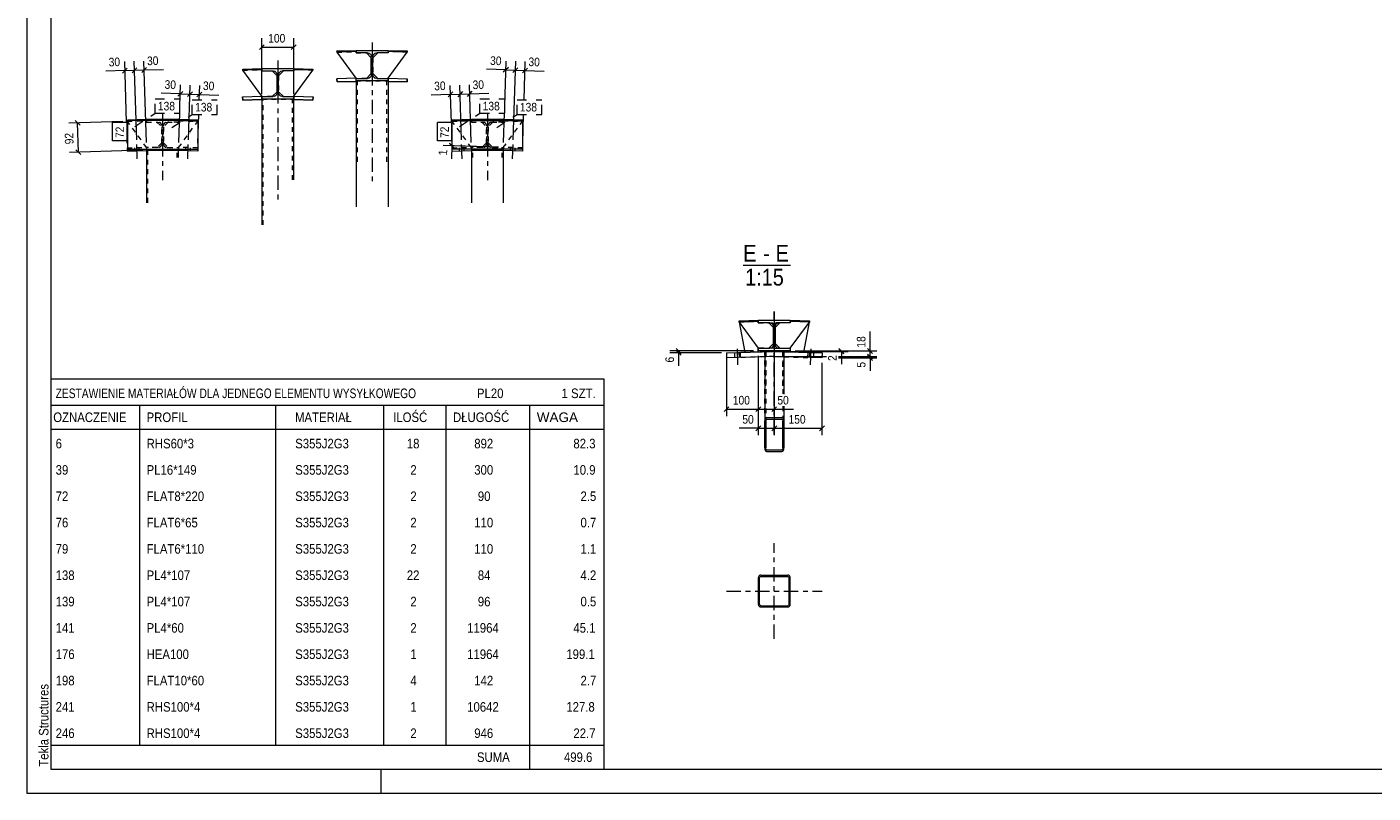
# Model space of a CAD drawing. Header units: millimetres. Extents: x 0 to 914, y 0 to 610.
# Tile 1 of 11: x 0 to 281, y 0 to 160. Entities that reach past the tile are written whole.
import ezdxf

# ---------------------------------------------------------------- set-up
doc = ezdxf.new("R2010")
doc.units = ezdxf.units.MM
for name, pattern in [('XKITLINE00', [0]), ('XKITLINE01', [4, 1, -1, 1, -1]), ('XKITLINE02', [4, 2, -2]), ('XKITLINE03', [6, 3, -1, 1, -1])]:
    doc.linetypes.add(name, pattern=pattern)
for name, color, linetype, lineweight in [('Arkusz rysunku', 3, 'Continuous', 0), ('Element', 2, 'Continuous', 0), ('Inny typ obiektu', 7, 'Continuous', 0), ('Wymiar', 4, 'Continuous', 0), ('Znak elementu', 2, 'Continuous', 0), ('Śruba', 3, 'Continuous', 0)]:
    doc.layers.add(name, color=color, linetype=linetype, lineweight=lineweight)
doc.styles.add('ARIAL', font='ARIAL.TTF')

msp = doc.modelspace()

# ---------------------------------------------------------------- linework, layer by layer
at = {"layer": 'Arkusz rysunku', "linetype": 'XKITLINE00', "lineweight": 0}
for p, q in [((0, 610), (0, 0)), ((5, 605), (5, 5)), ((5, 5), (909, 5)), ((74, 0), (74, 5)), ((0, 0), (914, 0))]:
    msp.add_line(p, q, dxfattribs=at)
at = {"layer": 'Element', "linetype": 'XKITLINE00', "lineweight": 0}
for p, q in [((64.77, 155.02), (68.77, 155.14)), ((64.77, 155.02), (68.77, 155.14)), ((64.78, 154.75), (64.77, 155.02)), ((64.78, 154.75), (64.77, 155.02)), ((68.78, 154.88), (64.78, 154.75)), ((68.78, 154.88), (64.78, 154.75)), ((68.74, 149.32), (64.78, 154.75)), ((68.77, 155.14), (68.78, 154.88)), ((68.77, 155.14), (68.78, 154.88)), ((68.78, 155.14), (75.44, 155.14)), ((68.78, 154.61), (68.78, 155.14)), ((68.78, 155.14), (75.44, 155.14)), ((68.78, 154.61), (68.78, 155.14)), ((75.44, 155.14), (75.44, 154.61)), ((75.44, 155.14), (75.44, 154.61)), ((75.44, 154.88), (75.45, 155.14)), ((75.44, 154.88), (75.45, 155.14)), ((79.44, 154.75), (75.44, 154.88)), ((79.44, 154.75), (75.44, 154.88)), ((75.45, 155.14), (79.45, 155.02)), ((75.45, 155.14), (79.45, 155.02)), ((75.48, 149.32), (79.44, 154.75)), ((79.45, 155.02), (79.44, 154.75)), ((79.45, 155.02), (79.44, 154.75)), ((71.14, 154.61), (68.78, 154.61)), ((71.14, 154.61), (68.78, 154.61)), ((70.94, 154.61), (71.94, 153.61)), ((71.14, 154.61), (71.45, 154.55)), ((71.14, 154.61), (71.45, 154.55)), ((71.88, 154.11), (71.94, 153.81)), ((71.88, 154.11), (71.94, 153.81)), ((71.94, 150.08), (71.94, 153.81)), ((71.94, 150.08), (71.94, 153.81)), ((73.28, 154.61), (72.28, 153.61)), ((72.28, 153.81), (72.34, 154.11)), ((72.28, 153.81), (72.34, 154.11)), ((72.28, 150.08), (72.28, 153.81)), ((72.28, 150.08), (72.28, 153.81)), ((72.77, 154.55), (73.08, 154.61)), ((72.77, 154.55), (73.08, 154.61)), ((75.44, 154.61), (73.08, 154.61)), ((75.44, 154.61), (73.08, 154.61)), ((45.07, 151.24), (49.07, 151.36)), ((45.07, 151.24), (49.07, 151.36)), ((45.08, 150.97), (45.07, 151.24)), ((45.08, 150.97), (45.07, 151.24)), ((49.08, 151.1), (45.08, 150.97)), ((49.08, 151.1), (45.08, 150.97)), ((49.04, 145.54), (45.08, 150.97)), ((49.07, 151.36), (49.08, 151.1)), ((49.07, 151.36), (49.08, 151.1)), ((49.08, 150.83), (49.08, 151.36)), ((49.08, 151.36), (55.74, 151.36)), ((49.08, 150.83), (49.08, 151.36)), ((49.08, 151.36), (55.74, 151.36)), ((49.08, 150.83), (51.44, 150.83)), ((49.08, 150.83), (51.44, 150.83)), ((51.24, 150.83), (52.24, 149.83)), ((51.44, 150.83), (51.75, 150.77)), ((51.44, 150.83), (51.75, 150.77)), ((52.18, 150.34), (52.24, 150.03)), ((52.18, 150.34), (52.24, 150.03)), ((52.24, 146.3), (52.24, 150.03)), ((52.24, 146.3), (52.24, 150.03)), ((53.58, 150.83), (52.58, 149.83)), ((52.58, 150.03), (52.64, 150.34)), ((52.58, 150.03), (52.64, 150.34)), ((52.58, 146.3), (52.58, 150.03)), ((52.58, 146.3), (52.58, 150.03)), ((53.07, 150.77), (53.38, 150.83)), ((53.07, 150.77), (53.38, 150.83)), ((55.74, 150.83), (53.38, 150.83)), ((55.74, 150.83), (53.38, 150.83)), ((55.74, 151.36), (55.74, 150.83)), ((55.74, 151.36), (55.74, 150.83)), ((55.74, 151.1), (55.75, 151.36)), ((55.74, 151.1), (55.75, 151.36)), ((59.74, 150.97), (55.74, 151.1)), ((59.74, 150.97), (55.74, 151.1)), ((55.75, 151.36), (59.75, 151.24)), ((55.75, 151.36), (59.75, 151.24)), ((55.78, 145.54), (59.74, 150.97)), ((59.75, 151.24), (59.74, 150.97)), ((59.75, 151.24), (59.74, 150.97)), ((68.76, 149.32), (64.76, 149.2)), ((68.76, 149.32), (64.76, 149.2)), ((64.76, 149.2), (64.78, 148.53)), ((64.78, 148.53), (64.76, 149.2)), ((68.78, 148.65), (68.76, 149.32)), ((68.78, 148.65), (68.76, 149.32)), ((68.78, 149.28), (68.76, 149.3)), ((68.78, 148.74), (68.78, 149.28)), ((68.78, 149.28), (71.14, 149.28)), ((68.78, 148.74), (68.78, 149.28)), ((68.78, 149.28), (71.14, 149.28)), ((71.94, 150.28), (70.94, 149.28)), ((71.45, 149.34), (71.14, 149.28)), ((71.45, 149.34), (71.14, 149.28)), ((71.94, 150.08), (71.88, 149.77)), ((71.94, 150.08), (71.88, 149.77)), ((72.28, 150.28), (73.28, 149.28)), ((72.34, 149.77), (72.28, 150.08)), ((72.34, 149.77), (72.28, 150.08)), ((73.08, 149.28), (72.77, 149.34)), ((73.08, 149.28), (72.77, 149.34)), ((73.08, 149.28), (75.44, 149.28)), ((73.08, 149.28), (75.44, 149.28)), ((75.44, 148.65), (75.46, 149.32)), ((75.44, 148.65), (75.46, 149.32)), ((75.44, 149.28), (75.46, 149.3)), ((75.44, 149.28), (75.44, 148.74)), ((75.44, 149.28), (75.44, 148.74)), ((75.46, 149.32), (79.46, 149.2)), ((75.46, 149.32), (79.46, 149.2)), ((79.46, 149.2), (79.44, 148.53)), ((79.44, 148.53), (79.46, 149.2)), ((52.24, 146.5), (51.24, 145.5)), ((52.24, 146.3), (52.18, 145.99)), ((52.24, 146.3), (52.18, 145.99)), ((52.58, 146.5), (53.58, 145.5)), ((52.64, 145.99), (52.58, 146.3)), ((52.64, 145.99), (52.58, 146.3)), ((68.78, 148.65), (64.78, 148.53)), ((64.78, 148.53), (68.78, 148.65)), ((75.44, 148.74), (68.78, 148.74)), ((75.44, 148.74), (68.78, 148.74)), ((68.78, 148.65), (68.78, 122.44)), ((79.44, 148.53), (75.44, 148.65)), ((75.44, 148.65), (79.44, 148.53)), ((75.44, 148.65), (75.44, 122.44)), ((45.06, 145.42), (49.06, 145.54)), ((45.06, 145.42), (49.06, 145.54)), ((45.08, 144.75), (45.06, 145.42)), ((45.06, 145.42), (45.08, 144.75)), ((49.08, 144.88), (45.08, 144.75)), ((45.08, 144.75), (49.08, 144.88)), ((49.06, 145.54), (49.08, 144.88)), ((49.08, 144.88), (49.06, 145.54)), ((49.08, 145.5), (49.06, 145.52)), ((49.06, 144.88), (49.06, 118.66)), ((49.08, 144.96), (49.08, 145.5)), ((49.08, 145.5), (51.44, 145.5)), ((49.08, 144.96), (49.08, 145.5)), ((49.08, 145.5), (51.44, 145.5)), ((55.74, 144.96), (49.08, 144.96)), ((55.74, 144.96), (49.08, 144.96)), ((49.08, 144.96), (49.08, 144.96)), ((51.75, 145.56), (51.44, 145.5)), ((51.75, 145.56), (51.44, 145.5)), ((53.38, 145.5), (53.07, 145.56)), ((53.38, 145.5), (53.07, 145.56)), ((53.38, 145.5), (55.74, 145.5)), ((53.38, 145.5), (55.74, 145.5)), ((55.73, 128.1), (55.73, 144.96)), ((55.74, 144.88), (55.76, 145.54)), ((55.74, 144.88), (55.76, 145.54)), ((55.74, 145.5), (55.76, 145.52)), ((55.74, 145.5), (55.74, 144.96)), ((55.74, 145.5), (55.74, 144.96)), ((59.74, 144.75), (55.74, 144.88)), ((55.74, 144.88), (59.74, 144.75)), ((55.76, 145.54), (59.76, 145.42)), ((55.76, 145.54), (59.76, 145.42)), ((59.76, 145.42), (59.74, 144.75)), ((59.74, 144.75), (59.76, 145.42)), ((25, 140.7), (21, 140.57)), ((25, 140.5), (25, 140.7)), ((31.67, 140.7), (25.01, 140.7)), ((25.01, 140.7), (25.01, 140.5)), ((31.67, 140.7), (31.67, 140.5)), ((31.68, 140.5), (31.68, 140.7)), ((35.68, 140.57), (31.68, 140.7)), ((92.84, 140.7), (88.84, 140.57)), ((92.84, 140.5), (92.84, 140.7)), ((99.51, 140.7), (92.85, 140.7)), ((92.85, 140.7), (92.85, 140.5)), ((99.51, 140.7), (99.51, 140.5)), ((99.51, 140.5), (99.52, 140.7)), ((103.52, 140.57), (99.52, 140.7)), ((21.01, 140.36), (21, 140.57)), ((35.67, 140.5), (21.01, 140.5)), ((21.01, 140.5), (21.01, 134.5)), ((35.67, 140.36), (35.68, 140.57)), ((35.67, 140.5), (35.67, 134.5)), ((88.85, 140.36), (88.84, 140.57)), ((88.85, 140.5), (103.51, 140.5)), ((88.85, 134.5), (88.85, 140.5)), ((103.51, 140.36), (103.52, 140.57)), ((103.51, 140.5), (103.51, 134.5)), ((20.99, 134.75), (21.01, 134.75)), ((21.01, 134.09), (20.99, 134.75)), ((21.01, 134.5), (35.67, 134.5)), ((21.01, 134.09), (25.01, 134.21)), ((24.99, 134.21), (24.99, 123.3)), ((25, 134.5), (25.01, 134.21)), ((25.01, 134.5), (25.01, 134.3)), ((25.01, 134.3), (31.67, 134.3)), ((25.01, 134.3), (25.01, 134.3)), ((31.66, 132.74), (31.66, 134.3)), ((31.68, 134.5), (31.67, 134.21)), ((31.67, 134.5), (31.67, 134.3)), ((35.67, 134.09), (31.67, 134.21)), ((35.69, 134.75), (35.67, 134.75)), ((35.69, 134.75), (35.67, 134.09)), ((88.83, 134.75), (88.85, 134.75)), ((88.85, 134.09), (88.83, 134.75)), ((103.51, 134.5), (88.85, 134.5)), ((88.85, 134.09), (92.85, 134.21)), ((92.84, 134.5), (92.85, 134.21)), ((92.85, 134.5), (92.85, 134.3)), ((92.85, 134.3), (99.51, 134.3)), ((92.85, 134.21), (92.85, 123.3)), ((99.52, 134.5), (99.51, 134.21)), ((99.51, 134.5), (99.51, 134.3)), ((103.51, 134.09), (99.51, 134.21)), ((99.51, 134.21), (99.51, 123.3)), ((103.53, 134.75), (103.51, 134.75)), ((103.53, 134.75), (103.51, 134.09)), ((148.78, 98.64), (152.77, 98.76)), ((148.78, 98.64), (152.77, 98.76)), ((148.79, 98.37), (148.78, 98.64)), ((148.79, 98.37), (148.78, 98.64)), ((152.78, 98.5), (148.79, 98.37)), ((152.78, 98.5), (148.79, 98.37)), ((152.77, 98.76), (152.78, 98.5)), ((152.77, 98.76), (152.78, 98.5)), ((152.78, 98.76), (159.45, 98.76)), ((152.78, 98.23), (152.78, 98.76)), ((152.78, 98.76), (159.45, 98.76)), ((152.78, 98.23), (152.78, 98.76)), ((159.45, 98.76), (159.45, 98.23)), ((159.45, 98.76), (159.45, 98.23)), ((159.45, 98.5), (159.46, 98.76)), ((159.45, 98.5), (159.46, 98.76)), ((163.45, 98.37), (159.45, 98.5)), ((163.45, 98.37), (159.45, 98.5)), ((159.46, 98.76), (163.46, 98.64)), ((159.46, 98.76), (163.46, 98.64)), ((163.46, 98.64), (163.45, 98.37)), ((163.46, 98.64), (163.45, 98.37)), ((148.79, 98.37), (152.78, 92.9)), ((148.79, 98.37), (149.94, 92.07)), ((155.15, 98.23), (152.78, 98.23)), ((155.15, 98.23), (152.78, 98.23)), ((154.95, 98.23), (155.95, 97.23)), ((155.15, 98.23), (155.46, 98.17)), ((155.15, 98.23), (155.46, 98.17)), ((155.89, 97.74), (155.95, 97.43)), ((155.89, 97.74), (155.95, 97.43)), ((155.95, 93.7), (155.95, 97.43)), ((155.95, 93.7), (155.95, 97.43)), ((157.28, 98.23), (156.28, 97.23)), ((156.28, 97.43), (156.34, 97.74)), ((156.28, 97.43), (156.34, 97.74)), ((156.28, 93.7), (156.28, 97.43)), ((156.28, 93.7), (156.28, 97.43)), ((156.78, 98.17), (157.08, 98.23)), ((156.78, 98.17), (157.08, 98.23)), ((159.45, 98.23), (157.08, 98.23)), ((159.45, 98.23), (157.08, 98.23)), ((159.45, 92.9), (163.45, 98.37)), ((162.29, 92.07), (163.45, 98.37)), ((152.78, 92.36), (152.78, 92.9)), ((152.78, 92.9), (155.15, 92.9)), ((152.78, 92.36), (152.78, 92.9)), ((152.78, 92.9), (155.15, 92.9)), ((155.95, 93.9), (154.95, 92.9)), ((155.46, 92.96), (155.15, 92.9)), ((155.46, 92.96), (155.15, 92.9)), ((155.95, 93.7), (155.89, 93.39)), ((155.95, 93.7), (155.89, 93.39)), ((156.28, 93.9), (157.28, 92.9)), ((156.34, 93.39), (156.28, 93.7)), ((156.34, 93.39), (156.28, 93.7)), ((157.08, 92.9), (156.78, 92.96)), ((157.08, 92.9), (156.78, 92.96)), ((157.08, 92.9), (159.45, 92.9)), ((157.08, 92.9), (159.45, 92.9)), ((159.45, 92.9), (159.45, 92.36)), ((159.45, 92.9), (159.45, 92.36)), ((146.12, 91.95), (156.08, 92.26)), ((146.12, 91.95), (146.16, 90.88)), ((156.12, 91.2), (146.16, 90.88)), ((148.82, 90.97), (148.79, 92.03)), ((152.78, 92.16), (152.78, 92.36)), ((159.45, 92.36), (152.78, 92.36)), ((159.45, 92.36), (152.78, 92.36)), ((154.12, 92.36), (154.12, 92.2)), ((154.12, 91.13), (154.12, 72.08)), ((156.08, 92.26), (156.12, 91.2)), ((156.12, 91.2), (156.15, 92.26)), ((166.08, 90.88), (156.12, 91.2)), ((156.15, 92.26), (166.11, 91.95)), ((158.12, 92.36), (158.12, 92.2)), ((158.12, 91.13), (158.12, 83.32)), ((159.45, 92.16), (159.45, 92.36)), ((163.45, 92.03), (163.41, 90.97)), ((166.11, 91.95), (166.08, 90.88)), ((158.12, 80.8), (158.12, 72.08)), ((154.15, 78.02), (154.12, 77.75)), ((154.15, 78.02), (154.12, 77.75)), ((154.12, 72.08), (154.12, 77.75)), ((154.32, 77.75), (154.34, 77.88)), ((154.32, 77.75), (154.34, 77.88)), ((154.32, 77.75), (154.32, 72.08)), ((154.32, 72.08), (154.32, 77.75)), ((154.34, 77.88), (154.38, 78)), ((154.34, 77.88), (154.38, 78)), ((154.52, 78.46), (154.37, 78.4)), ((154.52, 78.46), (154.37, 78.4)), ((154.38, 78), (154.44, 78.08)), ((154.38, 78), (154.44, 78.08)), ((154.44, 78.08), (154.52, 78.1)), ((154.44, 78.08), (154.52, 78.1)), ((154.52, 78.46), (157.72, 78.46)), ((154.52, 78.46), (157.72, 78.46)), ((154.52, 78.1), (157.72, 78.1)), ((154.52, 78.1), (157.72, 78.1)), ((157.87, 78.4), (157.72, 78.46)), ((157.87, 78.4), (157.72, 78.46)), ((157.72, 78.1), (157.8, 78.08)), ((157.72, 78.1), (157.8, 78.08)), ((157.8, 78.08), (157.86, 78)), ((157.8, 78.08), (157.86, 78)), ((157.86, 78), (157.9, 77.88)), ((157.86, 78), (157.9, 77.88)), ((157.9, 77.88), (157.92, 77.75)), ((157.9, 77.88), (157.92, 77.75)), ((157.92, 77.75), (157.92, 72.08)), ((157.92, 72.08), (157.92, 77.75)), ((158.12, 77.75), (158.09, 78.02)), ((158.12, 77.75), (158.09, 78.02)), ((158.12, 72.08), (158.12, 77.75)), ((154.12, 72.08), (154.15, 71.81)), ((154.12, 72.08), (154.15, 71.81)), ((154.34, 71.95), (154.32, 72.08)), ((154.34, 71.95), (154.32, 72.08)), ((154.38, 71.83), (154.34, 71.95)), ((154.38, 71.83), (154.34, 71.95)), ((154.37, 71.43), (154.52, 71.37)), ((154.37, 71.43), (154.52, 71.37)), ((154.44, 71.76), (154.38, 71.83)), ((154.44, 71.76), (154.38, 71.83)), ((154.52, 71.73), (154.44, 71.76)), ((154.52, 71.73), (154.44, 71.76)), ((154.52, 71.73), (157.72, 71.73)), ((154.52, 71.73), (157.72, 71.73)), ((154.52, 71.37), (157.72, 71.37)), ((154.52, 71.37), (157.72, 71.37)), ((157.8, 71.76), (157.72, 71.73)), ((157.8, 71.76), (157.72, 71.73)), ((157.72, 71.37), (157.87, 71.43)), ((157.72, 71.37), (157.87, 71.43)), ((157.86, 71.83), (157.8, 71.76)), ((157.86, 71.83), (157.8, 71.76)), ((157.9, 71.95), (157.86, 71.83)), ((157.9, 71.95), (157.86, 71.83)), ((157.92, 72.08), (157.9, 71.95)), ((157.92, 72.08), (157.9, 71.95)), ((158.09, 71.81), (158.12, 72.08)), ((158.09, 71.81), (158.12, 72.08)), ((152.83, 45.2), (152.79, 45)), ((152.83, 45.2), (152.79, 45)), ((152.79, 39.4), (152.79, 45)), ((152.79, 39.4), (152.79, 45)), ((153.05, 45), (153.07, 45.1)), ((153.05, 45), (153.07, 45.1)), ((153.05, 39.4), (153.05, 45)), ((153.05, 39.4), (153.05, 45)), ((153.07, 45.1), (153.13, 45.19)), ((153.07, 45.1), (153.13, 45.19)), ((153.32, 45.53), (153.12, 45.49)), ((153.32, 45.53), (153.12, 45.49)), ((153.13, 45.19), (153.22, 45.25)), ((153.13, 45.19), (153.22, 45.25)), ((153.22, 45.25), (153.32, 45.27)), ((153.22, 45.25), (153.32, 45.27)), ((153.32, 45.53), (158.92, 45.53)), ((153.32, 45.53), (158.92, 45.53)), ((153.32, 45.27), (158.92, 45.27)), ((153.32, 45.27), (158.92, 45.27)), ((159.12, 45.49), (158.92, 45.53)), ((159.12, 45.49), (158.92, 45.53)), ((158.92, 45.27), (159.02, 45.25)), ((158.92, 45.27), (159.02, 45.25)), ((159.02, 45.25), (159.11, 45.19)), ((159.02, 45.25), (159.11, 45.19)), ((159.11, 45.19), (159.17, 45.1)), ((159.11, 45.19), (159.17, 45.1)), ((159.17, 45.1), (159.19, 45)), ((159.17, 45.1), (159.19, 45)), ((159.19, 39.4), (159.19, 45)), ((159.19, 39.4), (159.19, 45)), ((159.45, 45), (159.41, 45.2)), ((159.45, 45), (159.41, 45.2)), ((159.45, 39.4), (159.45, 45)), ((159.45, 39.4), (159.45, 45)), ((152.79, 39.4), (152.83, 39.2)), ((152.79, 39.4), (152.83, 39.2)), ((153.07, 39.3), (153.05, 39.4)), ((153.07, 39.3), (153.05, 39.4)), ((159.19, 39.4), (159.17, 39.3)), ((159.19, 39.4), (159.17, 39.3)), ((159.41, 39.2), (159.45, 39.4)), ((159.41, 39.2), (159.45, 39.4)), ((153.13, 39.21), (153.07, 39.3)), ((153.13, 39.21), (153.07, 39.3)), ((153.12, 38.91), (153.32, 38.87)), ((153.12, 38.91), (153.32, 38.87)), ((153.22, 39.15), (153.13, 39.21)), ((153.22, 39.15), (153.13, 39.21)), ((153.32, 39.13), (153.22, 39.15)), ((153.32, 39.13), (153.22, 39.15)), ((153.32, 39.13), (158.92, 39.13)), ((153.32, 39.13), (158.92, 39.13)), ((153.32, 38.87), (158.92, 38.87)), ((153.32, 38.87), (158.92, 38.87)), ((159.02, 39.15), (158.92, 39.13)), ((159.02, 39.15), (158.92, 39.13)), ((158.92, 38.87), (159.12, 38.91)), ((158.92, 38.87), (159.12, 38.91)), ((159.11, 39.21), (159.02, 39.15)), ((159.11, 39.21), (159.02, 39.15)), ((159.17, 39.3), (159.11, 39.21)), ((159.17, 39.3), (159.11, 39.21))]:
    msp.add_line(p, q, dxfattribs=at)
at = {"layer": 'Element', "linetype": 'XKITLINE01', "lineweight": 0}
for p, q in [((64.78, 154.75), (68.78, 154.88)), ((68.78, 154.88), (68.78, 154.61)), ((79.44, 154.75), (75.44, 154.88)), ((75.44, 154.88), (75.44, 154.61)), ((68.78, 154.61), (70.94, 154.61)), ((71.94, 153.61), (71.94, 150.28)), ((72.28, 153.61), (72.28, 150.28)), ((75.44, 154.61), (73.28, 154.61)), ((45.08, 150.97), (49.08, 151.1)), ((49.08, 151.1), (49.08, 150.83)), ((49.08, 150.83), (51.24, 150.83)), ((52.24, 149.83), (52.24, 146.5)), ((52.58, 149.83), (52.58, 146.5)), ((55.74, 150.83), (53.58, 150.83)), ((59.74, 150.97), (55.74, 151.1)), ((55.74, 151.1), (55.74, 150.83)), ((68.78, 149.28), (68.74, 149.32)), ((68.76, 149.3), (68.74, 149.32)), ((70.94, 149.28), (68.78, 149.28)), ((73.28, 149.28), (75.44, 149.28)), ((75.44, 149.28), (75.48, 149.32)), ((75.46, 149.3), (75.48, 149.32)), ((68.78, 148.74), (75.44, 148.74)), ((68.78, 148.74), (68.78, 148.74)), ((68.78, 148.74), (68.78, 148.65)), ((69.04, 131.88), (69.04, 148.74)), ((69.04, 148.74), (69.04, 148.74)), ((75.18, 131.88), (75.18, 148.74)), ((75.18, 148.74), (75.18, 148.74)), ((75.4, 148.74), (75.29, 148.74)), ((75.44, 148.74), (75.4, 148.74)), ((75.44, 148.74), (75.44, 148.74)), ((75.44, 148.74), (75.44, 148.65)), ((49.08, 145.5), (49.04, 145.54)), ((49.06, 145.52), (49.04, 145.54)), ((49.06, 144.96), (49.06, 144.96)), ((49.06, 144.96), (49.06, 144.88)), ((49.06, 144.96), (49.1, 144.96)), ((49.06, 144.96), (49.08, 144.96)), ((51.24, 145.5), (49.08, 145.5)), ((49.08, 144.96), (55.72, 144.96)), ((49.33, 118.66), (49.32, 144.96)), ((49.32, 144.96), (49.33, 144.96)), ((53.58, 145.5), (55.74, 145.5)), ((55.46, 128.1), (55.46, 144.96)), ((55.46, 144.96), (55.46, 144.96)), ((55.69, 144.96), (55.57, 144.96)), ((55.73, 144.96), (55.69, 144.96)), ((55.72, 144.96), (55.73, 144.96)), ((55.74, 145.5), (55.78, 145.54)), ((55.76, 145.52), (55.78, 145.54)), ((21.01, 140.31), (25.01, 140.43)), ((21.01, 140.31), (25.01, 140.43)), ((21.01, 140.31), (21.01, 140.36)), ((25.01, 134.83), (21.01, 140.31)), ((25.01, 140.43), (25, 140.5)), ((25.01, 140.5), (25.01, 140.17)), ((25.01, 140.43), (25.01, 140.17)), ((25.01, 140.17), (27.17, 140.17)), ((25.01, 140.17), (27.37, 140.17)), ((27.17, 140.17), (28.17, 139.17)), ((27.37, 140.17), (27.68, 140.1)), ((28.11, 139.67), (28.17, 139.37)), ((28.17, 135.63), (28.17, 139.37)), ((28.17, 139.17), (28.17, 135.83)), ((29.51, 140.17), (28.51, 139.17)), ((28.51, 139.37), (28.57, 139.67)), ((28.51, 135.63), (28.51, 139.37)), ((28.51, 139.17), (28.51, 135.83)), ((29, 140.1), (29.31, 140.17)), ((29.31, 140.17), (31.67, 140.17)), ((31.67, 140.17), (29.51, 140.17)), ((31.67, 140.5), (31.67, 140.17)), ((31.67, 140.43), (31.68, 140.5)), ((35.67, 140.31), (31.67, 140.43)), ((31.67, 140.43), (31.67, 140.17)), ((31.67, 140.43), (35.67, 140.31)), ((31.67, 134.83), (35.67, 140.31)), ((35.67, 140.31), (35.67, 140.36)), ((88.85, 140.31), (92.85, 140.43)), ((88.85, 140.31), (92.85, 140.43)), ((88.85, 140.31), (88.85, 140.36)), ((92.85, 134.83), (88.85, 140.31)), ((92.85, 140.43), (92.84, 140.5)), ((92.85, 140.5), (92.85, 140.17)), ((92.85, 140.43), (92.85, 140.17)), ((92.85, 140.17), (95.01, 140.17)), ((92.85, 140.17), (95.21, 140.17)), ((95.01, 140.17), (96.01, 139.17)), ((95.21, 140.17), (95.52, 140.11)), ((95.95, 139.67), (96.01, 139.37)), ((96.01, 135.63), (96.01, 139.37)), ((96.01, 139.17), (96.01, 135.83)), ((97.35, 140.17), (96.35, 139.17)), ((96.35, 139.37), (96.41, 139.67)), ((96.35, 135.63), (96.35, 139.37)), ((96.35, 139.17), (96.35, 135.83)), ((96.84, 140.11), (97.15, 140.17)), ((97.15, 140.17), (99.51, 140.17)), ((99.51, 140.17), (97.35, 140.17)), ((99.51, 140.5), (99.51, 140.17)), ((99.51, 140.43), (99.51, 140.5)), ((103.51, 140.31), (99.51, 140.43)), ((99.51, 140.43), (99.51, 140.17)), ((99.51, 140.43), (103.51, 140.31)), ((99.51, 134.83), (103.51, 140.31)), ((103.51, 140.31), (103.51, 140.36)), ((28.17, 135.83), (27.17, 134.83)), ((28.17, 135.63), (28.11, 135.33)), ((28.51, 135.83), (29.51, 134.83)), ((28.57, 135.33), (28.51, 135.63)), ((96.01, 135.83), (95.01, 134.83)), ((96.01, 135.63), (95.95, 135.33)), ((96.35, 135.83), (97.35, 134.83)), ((96.41, 135.33), (96.35, 135.63)), ((21.01, 134.75), (24.99, 134.88)), ((24.99, 134.88), (25, 134.5)), ((24.99, 134.3), (24.99, 134.3)), ((24.99, 134.3), (24.99, 134.21)), ((24.99, 134.3), (25.03, 134.3)), ((24.99, 134.3), (25.01, 134.3)), ((27.17, 134.83), (25.01, 134.83)), ((27.37, 134.83), (25.01, 134.83)), ((25.01, 134.83), (25.01, 134.5)), ((25.01, 134.3), (31.65, 134.3)), ((25.26, 123.3), (25.25, 134.3)), ((25.25, 134.3), (25.26, 134.3)), ((27.68, 134.89), (27.37, 134.83)), ((29.31, 134.83), (29, 134.89)), ((29.31, 134.83), (31.67, 134.83)), ((29.51, 134.83), (31.67, 134.83)), ((31.39, 132.74), (31.39, 134.3)), ((31.39, 134.3), (31.39, 134.3)), ((31.62, 134.3), (31.5, 134.3)), ((31.66, 134.3), (31.62, 134.3)), ((31.65, 134.3), (31.66, 134.3)), ((31.67, 134.83), (31.71, 134.88)), ((31.67, 134.83), (31.67, 134.5)), ((31.69, 134.88), (31.68, 134.5)), ((35.67, 134.75), (31.69, 134.88)), ((88.85, 134.75), (92.83, 134.88)), ((92.83, 134.88), (92.84, 134.5)), ((95.01, 134.83), (92.85, 134.83)), ((95.21, 134.83), (92.85, 134.83)), ((92.85, 134.83), (92.85, 134.5)), ((92.85, 134.3), (99.51, 134.3)), ((92.85, 134.3), (92.85, 134.3)), ((92.85, 134.3), (92.85, 134.21)), ((93.11, 132.74), (93.11, 134.3)), ((93.11, 134.3), (93.11, 134.3)), ((95.52, 134.89), (95.21, 134.83)), ((97.15, 134.83), (96.84, 134.89)), ((97.15, 134.83), (99.51, 134.83)), ((97.35, 134.83), (99.51, 134.83)), ((99.25, 132.74), (99.25, 134.3)), ((99.25, 134.3), (99.25, 134.3)), ((99.47, 134.3), (99.36, 134.3)), ((99.51, 134.3), (99.47, 134.3)), ((99.51, 134.83), (99.55, 134.88)), ((99.51, 134.83), (99.51, 134.5)), ((99.51, 134.3), (99.51, 134.3)), ((99.51, 134.3), (99.51, 134.21)), ((99.53, 134.88), (99.52, 134.5)), ((103.51, 134.75), (99.53, 134.88)), ((148.79, 98.37), (152.78, 98.5)), ((148.79, 98.37), (152.78, 98.5)), ((152.78, 98.5), (152.78, 98.23)), ((152.78, 98.5), (152.78, 98.23)), ((163.45, 98.37), (159.45, 98.5)), ((159.45, 98.5), (159.45, 98.23)), ((163.45, 98.37), (159.45, 98.5)), ((159.45, 98.5), (159.45, 98.23)), ((152.78, 98.23), (154.95, 98.23)), ((152.78, 98.23), (155.95, 98.23)), ((155.95, 98.23), (155.95, 92.9)), ((155.95, 97.23), (155.95, 93.9)), ((159.45, 98.23), (156.28, 98.23)), ((156.28, 98.23), (156.28, 92.9)), ((156.28, 97.23), (156.28, 93.9)), ((159.45, 98.23), (157.28, 98.23)), ((152.78, 92.9), (154.95, 92.9)), ((155.95, 92.9), (152.78, 92.9)), ((152.78, 92.9), (152.78, 92.36)), ((156.28, 92.9), (159.45, 92.9)), ((157.28, 92.9), (159.45, 92.9)), ((159.45, 92.9), (159.45, 92.16)), ((156.08, 92.26), (148.79, 92.03)), ((156.12, 91.2), (148.82, 90.97)), ((149.94, 92.07), (152.78, 92.16)), ((158.12, 92.36), (154.12, 92.36)), ((154.12, 92.36), (158.12, 92.36)), ((154.12, 79.38), (154.12, 92.36)), ((154.12, 92.2), (154.12, 91.13)), ((154.32, 92.36), (154.32, 77.75)), ((154.32, 85.05), (154.32, 92.36)), ((156.12, 91.2), (163.41, 90.97)), ((156.15, 92.26), (163.45, 92.03)), ((157.92, 92.36), (157.92, 83.32)), ((157.92, 85.05), (157.92, 92.36)), ((158.12, 92.36), (158.12, 83.32)), ((158.12, 92.2), (158.12, 91.13)), ((159.45, 92.16), (162.29, 92.07)), ((157.92, 80.8), (157.92, 77.75)), ((158.12, 80.8), (158.12, 79.38))]:
    msp.add_line(p, q, dxfattribs=at)
at = {"layer": 'Element', "linetype": 'XKITLINE03', "lineweight": 0}
for p, q in [((72.11, 156.79), (72.11, 127.16)), ((52.39, 153.01), (52.4, 123.38)), ((72.11, 151.94), (72.11, 151.94)), ((52.41, 148.16), (52.41, 148.16)), ((28.32, 141.99), (28.32, 128.02)), ((96.18, 141.99), (96.18, 128.02)), ((28.34, 137.5), (28.34, 137.5)), ((96.18, 137.5), (96.18, 137.5)), ((156.12, 74.92), (156.12, 100.62)), ((156.12, 100.62), (156.12, 82.21)), ((156.12, 95.56), (156.12, 95.56)), ((156.12, 32.2), (156.12, 52.2)), ((146.12, 42.2), (166.12, 42.2))]:
    msp.add_line(p, q, dxfattribs=at)
at = {"layer": 'Element', "linetype": 'XKITLINE00', "lineweight": 0}
for centre, radius, start, end in [((71.14, 153.81), 0.8, 22.5, 67.5), ((71.14, 153.81), 0.8, 22.5, 67.5), ((73.08, 153.81), 0.8, 112.5, 157.5), ((73.08, 153.81), 0.8, 112.5, 157.5), ((51.44, 150.03), 0.8, 22.5, 67.5), ((51.44, 150.03), 0.8, 22.5, 67.5), ((53.38, 150.03), 0.8, 112.5, 157.5), ((53.38, 150.03), 0.8, 112.5, 157.5), ((71.14, 150.08), 0.8, 292.5, 337.5), ((71.14, 150.08), 0.8, 292.5, 337.5), ((73.08, 150.08), 0.8, 202.5, 247.5), ((73.08, 150.08), 0.8, 202.5, 247.5), ((51.44, 146.3), 0.8, 292.5, 337.5), ((51.44, 146.3), 0.8, 292.5, 337.5), ((53.38, 146.3), 0.8, 202.5, 247.5), ((53.38, 146.3), 0.8, 202.5, 247.5), ((155.15, 97.43), 0.8, 22.5, 67.5), ((155.15, 97.43), 0.8, 22.5, 67.5), ((157.08, 97.43), 0.8, 112.5, 157.5), ((157.08, 97.43), 0.8, 112.5, 157.5), ((155.15, 93.7), 0.8, 292.5, 337.5), ((155.15, 93.7), 0.8, 292.5, 337.5), ((157.08, 93.7), 0.8, 202.5, 247.5), ((157.08, 93.7), 0.8, 202.5, 247.5), ((154.8, 77.91), 0.658, 131.013, 170.0744), ((154.8, 77.91), 0.658, 131.013, 170.0744), ((157.44, 77.91), 0.658, 9.9249, 48.9862), ((157.44, 77.91), 0.658, 9.9249, 48.9862), ((154.8, 71.93), 0.658, 189.9249, 228.9862), ((154.8, 71.93), 0.658, 189.9249, 228.9862), ((157.44, 71.93), 0.658, 311.013, 350.0744), ((157.44, 71.93), 0.658, 311.013, 350.0744), ((153.32, 45), 0.533, 112.5, 157.5), ((153.32, 45), 0.533, 112.5, 157.5), ((158.92, 45), 0.533, 22.5, 67.5), ((158.92, 45), 0.533, 22.5, 67.5), ((153.32, 39.4), 0.533, 202.5, 247.5), ((153.32, 39.4), 0.533, 202.5, 247.5), ((158.92, 39.4), 0.533, 292.5, 337.5), ((158.92, 39.4), 0.533, 292.5, 337.5)]:
    msp.add_arc(centre, radius, start, end, dxfattribs=at)
at = {"layer": 'Element', "linetype": 'XKITLINE01', "lineweight": 0}
for centre, start, end in [((27.37, 139.37), 22.5, 67.5), ((29.31, 139.37), 112.5, 157.5), ((95.21, 139.37), 22.5, 67.5), ((97.15, 139.37), 112.5, 157.5), ((27.37, 135.63), 292.5, 337.5), ((29.31, 135.63), 202.5, 247.5), ((95.21, 135.63), 292.5, 337.5), ((97.15, 135.63), 202.5, 247.5)]:
    msp.add_arc(centre, 0.8, start, end, dxfattribs=at)
at = {"layer": 'Inny typ obiektu', "linetype": 'XKITLINE00', "lineweight": 0}
for p, q in [((149.62, 110.26), (159.5, 110.26)), ((5, 86.5), (5, 81)), ((5, 86.5), (120.5, 86.5)), ((120.5, 86.5), (120.5, 81)), ((5, 81), (5, 76)), ((5, 81), (120.5, 81)), ((23.5, 81), (23.5, 76)), ((52, 76), (52, 81)), ((74.5, 81), (74.5, 76)), ((87.5, 81), (87.5, 76)), ((105, 81), (105, 76)), ((120.5, 81), (120.5, 76)), ((5, 76), (120.5, 76)), ((5, 76), (5, 70.5)), ((23.5, 76), (23.5, 70.5)), ((52, 70.5), (52, 76)), ((74.5, 76), (74.5, 70.5)), ((87.5, 76), (87.5, 70.5)), ((105, 76), (105, 70.5)), ((120.5, 76), (120.5, 70.5)), ((5, 70.5), (5, 65)), ((23.5, 70.5), (23.5, 65)), ((52, 65), (52, 70.5)), ((74.5, 70.5), (74.5, 65)), ((87.5, 70.5), (87.5, 65)), ((105, 70.5), (105, 65)), ((120.5, 70.5), (120.5, 65)), ((5, 65), (5, 59.5)), ((23.5, 65), (23.5, 59.5)), ((52, 59.5), (52, 65)), ((74.5, 65), (74.5, 59.5)), ((87.5, 65), (87.5, 59.5)), ((105, 65), (105, 59.5)), ((120.5, 65), (120.5, 59.5)), ((5, 59.5), (5, 54)), ((23.5, 59.5), (23.5, 54)), ((52, 54), (52, 59.5)), ((74.5, 59.5), (74.5, 54)), ((87.5, 59.5), (87.5, 54)), ((105, 59.5), (105, 54)), ((120.5, 59.5), (120.5, 54)), ((5, 54), (5, 48.5)), ((23.5, 54), (23.5, 48.5)), ((52, 48.5), (52, 54)), ((74.5, 54), (74.5, 48.5)), ((87.5, 54), (87.5, 48.5)), ((105, 54), (105, 48.5)), ((120.5, 54), (120.5, 48.5)), ((5, 48.5), (5, 43)), ((23.5, 48.5), (23.5, 43)), ((52, 43), (52, 48.5)), ((74.5, 48.5), (74.5, 43)), ((87.5, 48.5), (87.5, 43)), ((105, 48.5), (105, 43)), ((120.5, 48.5), (120.5, 43)), ((5, 43), (5, 37.5)), ((23.5, 43), (23.5, 37.5)), ((52, 37.5), (52, 43)), ((74.5, 43), (74.5, 37.5)), ((87.5, 43), (87.5, 37.5)), ((105, 43), (105, 37.5)), ((120.5, 43), (120.5, 37.5)), ((5, 37.5), (5, 32)), ((23.5, 37.5), (23.5, 32)), ((52, 32), (52, 37.5)), ((74.5, 37.5), (74.5, 32)), ((87.5, 37.5), (87.5, 32)), ((105, 37.5), (105, 32)), ((120.5, 37.5), (120.5, 32)), ((5, 32), (5, 26.5)), ((23.5, 32), (23.5, 26.5)), ((52, 26.5), (52, 32)), ((74.5, 32), (74.5, 26.5)), ((87.5, 32), (87.5, 26.5)), ((105, 32), (105, 26.5)), ((120.5, 32), (120.5, 26.5)), ((5, 26.5), (5, 21)), ((23.5, 26.5), (23.5, 21)), ((52, 21), (52, 26.5)), ((74.5, 26.5), (74.5, 21)), ((87.5, 26.5), (87.5, 21)), ((105, 26.5), (105, 21)), ((120.5, 26.5), (120.5, 21)), ((5, 21), (5, 15.5)), ((23.5, 21), (23.5, 15.5)), ((52, 15.5), (52, 21)), ((74.5, 21), (74.5, 15.5)), ((87.5, 21), (87.5, 15.5)), ((105, 21), (105, 15.5)), ((120.5, 21), (120.5, 15.5)), ((5, 15.5), (5, 10)), ((23.5, 15.5), (23.5, 10)), ((52, 10), (52, 15.5)), ((74.5, 15.5), (74.5, 10)), ((87.5, 15.5), (87.5, 10)), ((105, 15.5), (105, 10)), ((120.5, 15.5), (120.5, 10)), ((5, 10), (5, 5)), ((5, 10), (120.5, 10)), ((105, 10), (105, 5)), ((120.5, 10), (120.5, 5)), ((5, 5), (120.5, 5))]:
    msp.add_line(p, q, dxfattribs=at)
at = {"layer": 'Wymiar', "linetype": 'XKITLINE00', "lineweight": 0}
for p, q in [((49.07, 145.96), (49.07, 157.66)), ((55.73, 145.96), (55.73, 157.66)), ((49.58, 156.31), (48.56, 155.29)), ((49.07, 155.8), (55.73, 155.8)), ((56.24, 156.31), (55.22, 155.29)), ((20.82, 140.1), (20.42, 152.78)), ((22.94, 136.45), (22.42, 152.85)), ((22.94, 136.45), (22.42, 152.85)), ((24.96, 135.88), (24.42, 152.91)), ((99.8, 143.58), (100.1, 152.91)), ((101.58, 136.45), (102.1, 152.85)), ((101.58, 136.45), (102.1, 152.85)), ((103.84, 144.77), (104.1, 152.78)), ((20.48, 150.92), (16.46, 150.8)), ((20.48, 150.92), (16.46, 150.8)), ((20.97, 151.45), (19.99, 150.4)), ((20.48, 150.92), (22.48, 150.99)), ((22.97, 151.51), (21.99, 150.46)), ((22.97, 151.51), (21.99, 150.46)), ((22.48, 150.99), (24.48, 151.05)), ((24.97, 151.57), (23.99, 150.52)), ((24.48, 151.05), (28.5, 151.17)), ((24.48, 151.05), (28.5, 151.17)), ((100.04, 151.05), (96.02, 151.18)), ((100.04, 151.05), (96.02, 151.18)), ((100.56, 151.54), (99.51, 150.56)), ((100.04, 151.05), (102.04, 150.99)), ((102.56, 151.48), (101.51, 150.49)), ((102.56, 151.48), (101.51, 150.49)), ((102.04, 150.99), (104.04, 150.92)), ((104.56, 151.42), (103.51, 150.43)), ((104.04, 150.92), (108.06, 150.8)), ((104.04, 150.92), (108.06, 150.8)), ((32.57, 146.54), (31.52, 145.56)), ((31.97, 143.58), (32.1, 147.91)), ((34.57, 146.48), (33.52, 145.5)), ((34.57, 146.48), (33.52, 145.5)), ((33.74, 136.45), (34.1, 147.85)), ((33.74, 136.45), (34.1, 147.85)), ((36.57, 146.42), (35.52, 145.43)), ((36, 144.77), (36.1, 147.78)), ((88.97, 146.45), (87.99, 145.4)), ((88.66, 140.1), (88.42, 147.79)), ((90.97, 146.51), (89.98, 145.46)), ((90.97, 146.51), (89.98, 145.46)), ((90.78, 136.45), (90.42, 147.85)), ((90.78, 136.45), (90.42, 147.85)), ((92.97, 146.58), (91.98, 145.53)), ((92.8, 135.88), (92.42, 147.91)), ((32.04, 146.05), (28.02, 146.18)), ((32.04, 146.05), (28.02, 146.18)), ((32.04, 146.05), (34.04, 145.99)), ((34.04, 145.99), (36.04, 145.93)), ((36.04, 145.93), (40.06, 145.8)), ((36.04, 145.93), (40.06, 145.8)), ((88.48, 145.93), (84.46, 145.8)), ((88.48, 145.93), (84.46, 145.8)), ((88.48, 145.93), (90.48, 145.99)), ((90.48, 145.99), (92.48, 146.05)), ((92.48, 146.05), (96.49, 146.18)), ((92.48, 146.05), (96.49, 146.18)), ((31.72, 135.88), (31.92, 141.99)), ((35.72, 135.75), (35.91, 141.77)), ((99.56, 135.88), (99.75, 141.99)), ((103.56, 135.75), (103.75, 141.77)), ((20.01, 140.28), (8.72, 139.92)), ((10.05, 140.47), (11.1, 139.49)), ((10.77, 133.85), (10.58, 139.98)), ((20.96, 135.75), (20.91, 137.4)), ((98.53, 134.91), (86.92, 135.27)), ((98.51, 134.86), (86.92, 135.23)), ((88.29, 135.74), (89.27, 134.69)), ((88.29, 135.69), (89.27, 134.65)), ((88.78, 135.17), (88.7, 132.49)), ((88.78, 135.17), (88.7, 132.49)), ((88.8, 135.75), (88.75, 137.4)), ((88.78, 135.17), (88.78, 135.22)), ((24.2, 134.27), (8.91, 133.79)), ((10.24, 134.34), (11.29, 133.35)), ((176.12, 92.36), (176.12, 96.38)), ((176.12, 92.36), (176.12, 96.38)), ((135.61, 92.87), (136.63, 91.85)), ((169.61, 92.87), (170.63, 91.85)), ((175.61, 92.87), (176.63, 91.85)), ((151.78, 92.36), (134.26, 92.36)), ((145.12, 91.95), (134.26, 91.95)), ((135.61, 92.46), (136.63, 91.44)), ((136.12, 91.95), (136.12, 92.36)), ((136.12, 91.95), (136.12, 89.27)), ((136.12, 91.95), (136.12, 89.27)), ((146.12, 90.95), (146.12, 78.76)), ((152.78, 91.36), (152.78, 74.76)), ((152.78, 91.36), (152.78, 78.76)), ((152.78, 91.36), (152.78, 78.76)), ((156.08, 91.26), (156.08, 78.76)), ((156.12, 90.2), (156.12, 74.76)), ((156.12, 90.2), (156.12, 74.76)), ((157.08, 92.26), (171.56, 92.26)), ((157.12, 91.2), (167, 91.2)), ((157.12, 91.2), (167, 91.2)), ((160.45, 92.36), (177.56, 92.36)), ((160.45, 92.36), (171.56, 92.36)), ((169.52, 91.2), (177.56, 91.2)), ((169.52, 91.2), (177.56, 91.2)), ((169.52, 90.88), (177.56, 90.88)), ((169.61, 92.77), (170.63, 91.75)), ((170.12, 92.26), (170.12, 92.36)), ((170.12, 92.26), (170.12, 89.58)), ((170.12, 92.26), (170.12, 89.58)), ((175.61, 91.71), (176.63, 90.69)), ((175.61, 91.71), (176.63, 90.69)), ((175.61, 91.39), (176.63, 90.38)), ((176.12, 91.2), (176.12, 92.36)), ((176.12, 90.88), (176.12, 91.2)), ((176.12, 90.88), (176.12, 88.2)), ((176.12, 90.88), (176.12, 88.2)), ((166.08, 89.88), (166.08, 74.76)), ((146.63, 80.71), (145.61, 79.69)), ((146.12, 80.2), (152.78, 80.2)), ((153.29, 80.71), (152.27, 79.69)), ((153.29, 80.71), (152.27, 79.69)), ((152.78, 80.2), (156.08, 80.2)), ((156.59, 80.71), (155.57, 79.69)), ((156.08, 80.2), (160.1, 80.2)), ((156.08, 80.2), (160.1, 80.2)), ((152.78, 76.2), (148.76, 76.2)), ((152.78, 76.2), (148.76, 76.2)), ((153.29, 76.71), (152.27, 75.69)), ((152.78, 76.2), (156.12, 76.2)), ((156.63, 76.71), (155.61, 75.69)), ((156.63, 76.71), (155.61, 75.69)), ((156.12, 76.2), (166.08, 76.2)), ((166.59, 76.71), (165.57, 75.69))]:
    msp.add_line(p, q, dxfattribs=at)
at = {"layer": 'Znak elementu', "linetype": 'XKITLINE02', "lineweight": 0}
for p, q in [((26.76, 144.99), (31.97, 144.99)), ((26.76, 141.99), (26.76, 144.99)), ((31.97, 141.99), (31.97, 144.99)), ((34.54, 144.77), (39.74, 144.77)), ((34.54, 141.77), (34.54, 144.77)), ((39.74, 141.77), (39.74, 144.77)), ((94.6, 144.99), (99.8, 144.99)), ((94.6, 141.99), (94.6, 144.99)), ((99.8, 141.99), (99.8, 144.99)), ((102.38, 144.77), (107.58, 144.77)), ((102.38, 141.77), (102.38, 144.77)), ((107.58, 141.77), (107.58, 144.77)), ((22.52, 139.25), (26.76, 141.99)), ((26.76, 141.99), (31.97, 141.99)), ((30.3, 139.03), (34.54, 141.77)), ((34.54, 141.77), (39.74, 141.77)), ((90.36, 139.25), (94.6, 141.99)), ((94.6, 141.99), (99.8, 141.99)), ((98.14, 139.03), (102.38, 141.77)), ((102.38, 141.77), (107.58, 141.77))]:
    msp.add_line(p, q, dxfattribs=at)
at = {"layer": 'Znak elementu', "linetype": 'XKITLINE00', "lineweight": 0}
for p, q in [((17.91, 136.23), (17.91, 140.1)), ((20.91, 140.1), (17.91, 140.1)), ((20.91, 136.23), (20.91, 140.1)), ((85.75, 136.23), (85.75, 140.1)), ((88.75, 140.1), (85.75, 140.1)), ((88.75, 136.23), (88.75, 140.1)), ((20.91, 136.23), (17.91, 136.23)), ((88.75, 136.23), (85.75, 136.23))]:
    msp.add_line(p, q, dxfattribs=at)
at = {"layer": 'Śruba', "linetype": 'XKITLINE00', "lineweight": 0}
for p, q in [((23.06, 132.45), (22.97, 135.45)), ((33.62, 132.45), (33.71, 135.45)), ((90.9, 132.45), (90.81, 135.45)), ((101.46, 132.45), (101.55, 135.45)), ((22.54, 134.13), (22.52, 134.8)), ((23.48, 134.16), (23.46, 134.83)), ((33.2, 134.16), (33.22, 134.83)), ((34.14, 134.13), (34.16, 134.8)), ((90.38, 134.14), (90.36, 134.8)), ((91.32, 134.16), (91.29, 134.83)), ((101.04, 134.16), (101.06, 134.83)), ((101.98, 134.14), (102, 134.8)), ((147.89, 90.94), (147.85, 92.01)), ((147.89, 90.94), (147.85, 92.01)), ((148.53, 89.42), (148.43, 92.76)), ((148.53, 89.42), (148.43, 92.76)), ((149.09, 90.98), (149.05, 92.04)), ((149.09, 90.98), (149.05, 92.04)), ((163.15, 90.98), (163.18, 92.04)), ((163.15, 90.98), (163.18, 92.04)), ((163.7, 89.42), (163.8, 92.76)), ((163.7, 89.42), (163.8, 92.76)), ((164.35, 90.94), (164.38, 92.01)), ((164.35, 90.94), (164.38, 92.01))]:
    msp.add_line(p, q, dxfattribs=at)

# ---------------------------------------------------------------- texts
at = {"layer": 'Arkusz rysunku', "style": 'ARIAL', "width": 0.85}
msp.add_text('Tekla Structures', height=2, rotation=90, dxfattribs=at).set_placement((4.5, 5.5))
at = {"layer": 'Inny typ obiektu', "style": 'ARIAL'}
for s, height, width, p in [('E', 3.5, 0.85, (149.62, 111.01)), ('-', 3.5, 0.85, (153.78, 111.01)), ('E', 3.5, 0.85, (156.39, 111.01)), ('1:15', 3.5, 0.85, (150.02, 106.01)), ('ZESTAWIENIE MATERIAŁÓW DLA JEDNEGO ELEMENTU WYSYŁKOWEGO', 2, 0.765, (6, 82.5)), ('PL20', 2, 0.85, (94, 82.5)), ('1', 2, 0.85, (111.69, 82.5)), (' SZT.', 2, 0.85, (113, 82.5)), ('OZNACZENIE', 2, 0.85, (5.5, 77.5)), ('PROFIL', 2, 0.85, (25, 77.5)), ('MATERIAŁ', 2, 0.85, (56, 77.5)), ('ILOŚĆ', 2, 0.85, (76.5, 77.5)), ('DŁUGOŚĆ', 2, 0.85, (89, 77.5)), ('WAGA', 2, 1.008832, (106.5, 77.5)), ('6', 2, 0.85, (6, 72)), ('RHS60*3', 2, 0.85, (25, 72)), ('S355J2G3', 2, 0.85, (56.04, 72)), ('18', 2, 0.85, (79.35, 72)), ('892', 2, 0.85, (93.44, 72)), ('82.3', 2, 0.85, (114.15, 72)), ('39', 2, 0.85, (6, 66.5)), ('PL16*149', 2, 0.85, (25, 66.5)), ('S355J2G3', 2, 0.85, (56.04, 66.5)), ('2', 2, 0.85, (80.09, 66.5)), ('300', 2, 0.85, (93.44, 66.5)), ('10.9', 2, 0.85, (114.15, 66.5)), ('72', 2, 0.85, (6, 61)), ('FLAT8*220', 2, 0.85, (25, 61)), ('S355J2G3', 2, 0.85, (56.04, 61)), ('2', 2, 0.85, (80.09, 61)), ('90', 2, 0.85, (94.19, 61)), ('2.5', 2, 0.85, (115.63, 61)), ('76', 2, 0.85, (6, 55.5)), ('FLAT6*65', 2, 0.85, (25, 55.5)), ('S355J2G3', 2, 0.85, (56.04, 55.5)), ('2', 2, 0.85, (80.09, 55.5)), ('110', 2, 0.85, (93.44, 55.5)), ('0.7', 2, 0.85, (115.63, 55.5)), ('79', 2, 0.85, (6, 50)), ('FLAT6*110', 2, 0.85, (25, 50)), ('S355J2G3', 2, 0.85, (56.04, 50)), ('2', 2, 0.85, (80.09, 50)), ('110', 2, 0.85, (93.44, 50)), ('1.1', 2, 0.85, (115.63, 50)), ('138', 2, 0.85, (6, 44.5)), ('PL4*107', 2, 0.85, (25, 44.5)), ('S355J2G3', 2, 0.85, (56.04, 44.5)), ('22', 2, 0.85, (79.35, 44.5)), ('84', 2, 0.85, (94.19, 44.5)), ('4.2', 2, 0.85, (115.63, 44.5)), ('139', 2, 0.85, (6, 39)), ('PL4*107', 2, 0.85, (25, 39)), ('S355J2G3', 2, 0.85, (56.04, 39)), ('2', 2, 0.85, (80.09, 39)), ('96', 2, 0.85, (94.19, 39)), ('0.5', 2, 0.85, (115.63, 39)), ('141', 2, 0.85, (6, 33.5)), ('PL4*60', 2, 0.85, (25, 33.5)), ('S355J2G3', 2, 0.85, (56.04, 33.5)), ('2', 2, 0.85, (80.09, 33.5)), ('11964', 2, 0.85, (91.96, 33.5)), ('45.1', 2, 0.85, (114.15, 33.5)), ('176', 2, 0.85, (6, 28)), ('HEA100', 2, 0.85, (25, 28)), ('S355J2G3', 2, 0.85, (56.04, 28)), ('1', 2, 0.85, (80.09, 28)), ('11964', 2, 0.85, (91.96, 28)), ('199.1', 2, 0.85, (112.67, 28)), ('198', 2, 0.85, (6, 22.5)), ('FLAT10*60', 2, 0.85, (25, 22.5)), ('S355J2G3', 2, 0.85, (56.04, 22.5)), ('4', 2, 0.85, (80.09, 22.5)), ('142', 2, 0.85, (93.44, 22.5)), ('2.7', 2, 0.85, (115.63, 22.5)), ('241', 2, 0.85, (6, 17)), ('RHS100*4', 2, 0.85, (25, 17)), ('S355J2G3', 2, 0.85, (56.04, 17)), ('1', 2, 0.85, (80.09, 17)), ('10642', 2, 0.85, (91.96, 17)), ('127.8', 2, 0.85, (112.67, 17)), ('246', 2, 0.85, (6, 11.5)), ('RHS100*4', 2, 0.85, (25, 11.5)), ('S355J2G3', 2, 0.85, (56.04, 11.5)), ('2', 2, 0.85, (80.09, 11.5)), ('946', 2, 0.85, (93.44, 11.5)), ('22.7', 2, 0.85, (114.15, 11.5)), ('SUMA', 2, 0.85, (94, 6.5)), ('499.6', 2, 0.85, (112.17, 6.5))]:
    msp.add_text(s, height=height, dxfattribs=dict(at, width=width)).set_placement(p)
at = {"layer": 'Wymiar', "style": 'ARIAL', "width": 0.85}
for s, p in [('100', (50.4, 156.76)), ('100', (147.45, 81.16)), ('50', (156.76, 81.16)), ('50', (149.44, 77.16)), ('150', (159.09, 77.16))]:
    msp.add_text(s, height=1.8, dxfattribs=at).set_placement(p)
for s, rotation, p in [('30', 1.7991, (17.11, 151.78)), ('30', 1.7991, (25.12, 152.03)), ('30', -1.7991, (96.73, 152.11)), ('30', -1.7991, (104.74, 151.86)), ('30', -1.7991, (28.73, 147.12)), ('30', -1.7991, (36.75, 146.86)), ('30', 1.7991, (85.1, 146.78)), ('30', 1.7991, (93.12, 147.03)), ('92', 91.7993, (9.75, 135.55)), ('1', 88.2011, (87.76, 133.19)), ('18', 90.0002, (175.16, 93.04)), ('6', 90.0002, (135.16, 89.94)), ('2', 90.0002, (169.16, 90.25)), ('5', 90.0002, (175.16, 88.87))]:
    msp.add_text(s, height=1.8, rotation=rotation, dxfattribs=at).set_placement(p)
at = {"layer": 'Znak elementu', "style": 'ARIAL', "width": 0.85}
for p in [(27.36, 142.59), (35.14, 142.37), (95.2, 142.59), (102.98, 142.37)]:
    msp.add_text('138', height=1.8, dxfattribs=at).set_placement(p)
for p in [(20.31, 136.83), (88.15, 136.83)]:
    msp.add_text('72', height=1.8, rotation=90.0002, dxfattribs=at).set_placement(p)

doc.saveas('drawing.dxf')
